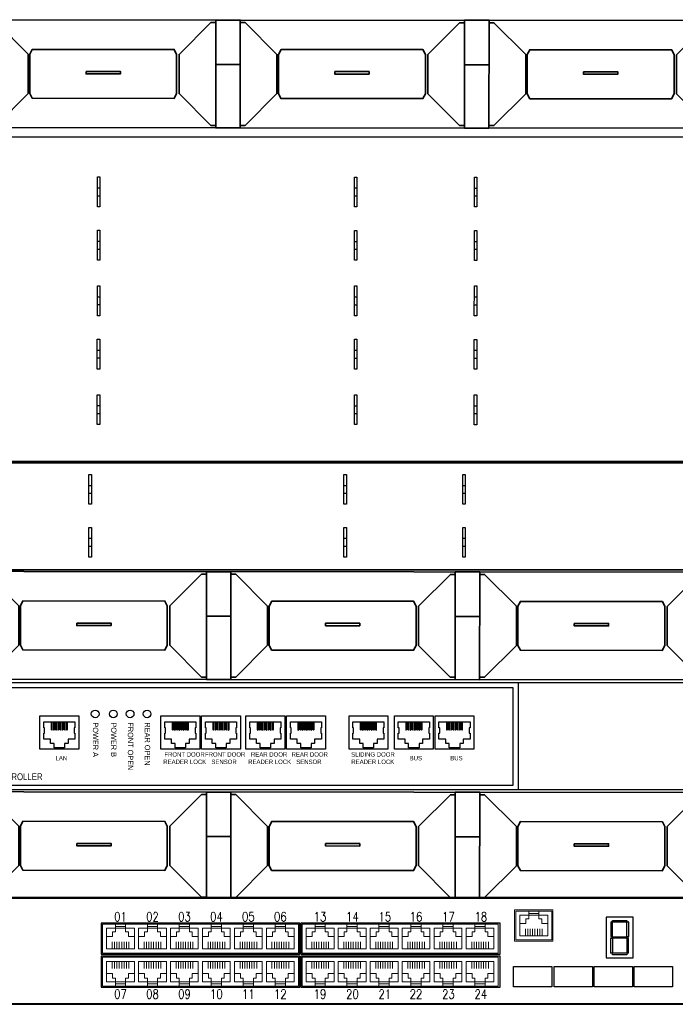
# Model space of a CAD drawing. Header units: millimetres. Extents: x 284 to 42354, y 172 to 67105.
# Tile 6 of 43: x 7929 to 11012, y 10526 to 15154. Entities that reach past the tile are written whole.
import ezdxf
from ezdxf.enums import TextEntityAlignment as Align

# ---------------------------------------------------------------- set-up
doc = ezdxf.new("R2010")
doc.units = ezdxf.units.MM
for name, color, linetype, lineweight in [('2DE_BKT_pp', 7, 'Continuous', 35), ('2DE_OBJ_BKT-pp', 93, 'Continuous', 25), ('2DE_TXT', 53, 'Continuous', 15), ('CP_DETAL', 33, 'Continuous', 9)]:
    doc.layers.add(name, color=color, linetype=linetype, lineweight=lineweight)
doc.layers.add('CP_WIPEOUT', color=7, linetype='Continuous')
doc.styles.add('CP_ATTR', font='ARIAL.TTF')
doc.styles.add('MtXpl_Arial_Narrow', font='ARIALN.TTF')
doc.styles.add('xES cctv$0$ROMANS', font='ROMANS.SHX', dxfattribs={"width": 0.75})

# ---------------------------------------------------------------- blocks, each defined once
blk = doc.blocks.new('2d_n_bkt_1_134_f9ox6sg')
at = {"layer": '2DE_TXT', "style": 'CP_ATTR', "width": 0.8}
for tag, p in [('NAME', (553.7, -8.55)), ('ORDER-NO', (553.7, -26.15))]:
    blk.add_attdef(tag, text='', height=12, dxfattribs=at).set_placement(p, align=Align.MIDDLE_LEFT)
blk.add_wipeout([(-8.9, 4.05), (-8.9, -124.5), (-6.9, -126.4), (471.7, -126.4), (473.7, -124.4), (473.7, 4.05), (471.7, 6.05), (-6.9, 6.05)]).dxf.layer = 'CP_WIPEOUT'
for p, q in [((177.72, -14.88), (176.72, -14.88)), ((282.72, -14.88), (281.72, -14.88)), ((331.72, -14.88), (330.72, -14.88)), ((177.72, -18.08), (176.72, -18.08)), ((282.72, -18.08), (281.72, -18.08)), ((331.72, -18.08), (330.72, -18.08)), ((177.72, -36.68), (176.72, -36.68)), ((177.72, -39.88), (176.72, -39.88)), ((282.72, -36.68), (281.72, -36.68)), ((282.72, -39.88), (281.72, -39.88)), ((331.72, -36.68), (330.72, -36.68)), ((331.72, -39.88), (330.72, -39.88)), ((177.72, -59.33), (176.72, -59.33)), ((282.72, -59.33), (281.72, -59.33)), ((331.72, -59.33), (330.72, -59.33)), ((177.72, -62.53), (176.72, -62.53)), ((282.72, -62.53), (281.72, -62.53)), ((331.72, -62.53), (330.72, -62.53)), ((177.72, -81.13), (176.72, -81.13)), ((177.72, -84.33), (176.72, -84.33)), ((282.72, -81.13), (281.72, -81.13)), ((282.72, -84.33), (281.72, -84.33)), ((331.72, -81.13), (330.72, -81.13)), ((331.72, -84.33), (330.72, -84.33)), ((177.72, -103.78), (176.72, -103.78)), ((282.72, -103.78), (281.72, -103.78)), ((331.72, -103.78), (330.72, -103.78)), ((177.72, -106.98), (176.72, -106.98)), ((282.72, -106.98), (281.72, -106.98)), ((331.72, -106.98), (330.72, -106.98))]:
    blk.add_line(p, q)
blk.add_lwpolyline([(-6.9, -126.4), (-6.9, -126.4), (-6.9, -126.4), (-6.9, -126.4), (471.7, -126.4), (471.7, -126.4), (471.7, -126.4, 0.365903), (473.7, -124.4), (473.7, -124.4), (473.7, 4.05, 0.414021), (471.7, 6.05), (471.7, 6.05), (-6.9, 6.05, 0.457803), (-8.9, 4.05), (-8.9, 4.05), (-8.9, -124.18, 0.383758), (-6.9, -126.4), (-6.9, -126.4)], format="xyb")
for points in [[(9.9, 6.05), (454.9, 6.05), (454.9, -126.4), (9.9, -126.4)], [(177.72, -22.47), (176.72, -22.47), (176.72, -10.27), (177.72, -10.27)], [(282.72, -22.47), (281.72, -22.47), (281.72, -10.27), (282.72, -10.27)], [(331.72, -22.47), (330.72, -22.47), (330.72, -10.27), (331.72, -10.27)], [(177.72, -44.27), (176.72, -44.27), (176.72, -32.07), (177.72, -32.07)], [(282.72, -44.27), (281.72, -44.27), (281.72, -32.07), (282.72, -32.07)], [(331.72, -44.27), (330.72, -44.27), (330.72, -32.07), (331.72, -32.07)], [(177.72, -66.92), (176.72, -66.92), (176.72, -54.72), (177.72, -54.72)], [(282.72, -66.92), (281.72, -66.92), (281.72, -54.72), (282.72, -54.72)], [(331.72, -66.92), (330.72, -66.92), (330.72, -54.72), (331.72, -54.72)], [(177.72, -88.72), (176.72, -88.72), (176.72, -76.52), (177.72, -76.52)], [(282.72, -88.72), (281.72, -88.72), (281.72, -76.52), (282.72, -76.52)], [(331.72, -88.72), (330.72, -88.72), (330.72, -76.52), (331.72, -76.52)], [(177.72, -111.37), (176.72, -111.37), (176.72, -99.17), (177.72, -99.17)], [(282.72, -111.37), (281.72, -111.37), (281.72, -99.17), (282.72, -99.17)], [(331.72, -111.37), (330.72, -111.37), (330.72, -99.17), (331.72, -99.17)]]:
    blk.add_lwpolyline(points, close=True)
at = {"style": 'CP_ATTR', "flags": 1}
for tag in ['ARTICLE', 'PRODUCT-TYPE', 'PRODUCER', 'CHARACTER', 'OTHER']:
    blk.add_attdef(tag, text='', height=0.00005, dxfattribs=at).set_placement((0, 0), align=Align.MIDDLE_LEFT)
blk = doc.blocks.new('2d_n_bkt_1_132_fuhk3d1')
at = {"layer": '2DE_TXT', "style": 'CP_ATTR', "width": 0.8}
for tag, p in [('NAME', (553.7, -8.55)), ('ORDER-NO', (553.7, -26.15))]:
    blk.add_attdef(tag, text='', height=12, dxfattribs=at).set_placement(p, align=Align.MIDDLE_LEFT)
blk.add_wipeout([(-6.9, 6.05), (471.7, 6.05), (473.7, 4.05), (473.7, -35.95), (471.7, -37.95), (-6.9, -37.95), (-8.9, -36.05), (-8.9, 4.05)]).dxf.layer = 'CP_WIPEOUT'
for p, q in [((177.74, -3.36), (176.74, -3.36)), ((282.74, -3.36), (281.74, -3.36)), ((331.74, -3.36), (330.74, -3.36)), ((177.74, -6.56), (176.74, -6.56)), ((282.74, -6.56), (281.74, -6.56)), ((331.74, -6.56), (330.74, -6.56)), ((177.74, -25.16), (176.74, -25.16)), ((177.74, -28.36), (176.74, -28.36)), ((282.74, -25.16), (281.74, -25.16)), ((282.74, -28.36), (281.74, -28.36)), ((331.74, -25.16), (330.74, -25.16)), ((331.74, -28.36), (330.74, -28.36))]:
    blk.add_line(p, q)
blk.add_lwpolyline([(-6.9, -37.95), (-6.9, -37.95), (-6.9, -37.95), (-6.9, -37.95), (471.7, -37.95), (471.7, -37.95), (471.7, -37.95, 0.41425), (473.7, -35.95), (473.7, -35.95), (473.7, 4.05, 0.414021), (471.7, 6.05), (471.7, 6.05), (-6.9, 6.05, 0.457803), (-8.9, 4.05), (-8.9, 4.05), (-8.9, -36.05, 0.414214), (-6.9, -37.95), (-6.9, -37.95)], format="xyb")
for points in [[(9.9, 6.05), (454.9, 6.05), (454.9, -37.95), (9.9, -37.95)], [(177.74, -10.95), (176.74, -10.95), (176.74, 1.25), (177.74, 1.25)], [(282.74, -10.95), (281.74, -10.95), (281.74, 1.25), (282.74, 1.25)], [(331.74, -10.95), (330.74, -10.95), (330.74, 1.25), (331.74, 1.25)], [(177.74, -32.75), (176.74, -32.75), (176.74, -20.55), (177.74, -20.55)], [(282.74, -32.75), (281.74, -32.75), (281.74, -20.55), (282.74, -20.55)], [(331.74, -32.75), (330.74, -32.75), (330.74, -20.55), (331.74, -20.55)]]:
    blk.add_lwpolyline(points, close=True)
at = {"style": 'CP_ATTR', "flags": 1}
for tag in ['ARTICLE', 'PRODUCT-TYPE', 'PRODUCER', 'CHARACTER', 'OTHER']:
    blk.add_attdef(tag, text='', height=0.00005, dxfattribs=at).set_placement((0, 0), align=Align.MIDDLE_LEFT)
blk = doc.blocks.new('2hpn_bkt_138_5sy0dho')
blk.add_wipeout([(-8.9, 3.51), (-6.9, 6.05), (471.7, 6.05), (473.7, 4.05), (473.7, -35.95), (471.7, -37.95), (-6.9, -37.95), (-8.9, -36.05)]).dxf.layer = 'CP_WIPEOUT'
blk.add_lwpolyline([(-6.9, -37.95), (-6.9, -37.95), (-6.9, -37.95), (-6.9, -37.95), (471.7, -37.95), (471.7, -37.95), (471.7, -37.95, 0.41425), (473.7, -35.95), (473.7, -35.95), (473.7, 4.05, 0.414021), (471.7, 6.05), (471.7, 6.05), (-6.9, 6.05, 0.457803), (-8.9, 4.05), (-8.9, 4.05), (-8.9, -36.05, 0.414214), (-6.9, -37.95), (-6.9, -37.95)], format="xyb")
for points in [[(135.75, 5.05), (137.75, 5.05), (150.75, -7.95), (150.75, -23.95), (137.75, -36.95), (135.75, -36.95)], [(227.4, 5.05), (225.4, 5.05), (212.4, -7.95), (212.4, -23.95), (225.4, -36.95), (227.4, -36.95)], [(227.4, 6.05), (227.4, -37.95), (237.4, -37.95)], [(227.4, 6.05), (237.4, 6.05), (237.4, -37.95)], [(237.4, 5.05), (239.4, 5.05), (252.4, -7.95), (252.4, -23.95), (239.4, -36.95), (237.4, -36.95)], [(329.05, 5.05), (327.05, 5.05), (314.05, -7.95), (314.05, -23.95), (327.05, -36.95), (329.05, -36.95)], [(329.05, 6.05), (329.05, -37.95), (339.05, -37.95)], [(329.05, 6.05), (339.05, 6.05), (339.05, -37.95)], [(339.05, 5.05), (341.05, 5.05), (354.05, -7.95), (354.05, -23.95), (341.05, -36.95), (339.05, -36.95)], [(430.7, 5.05), (428.7, 5.05), (415.7, -7.95), (415.7, -23.95), (428.7, -36.95), (430.7, -36.95)], [(151.4, -23.95), (151.4, -7.95), (152.4, -5.95), (210.4, -5.95), (211.4, -7.95), (211.4, -23.95)], [(151.4, -7.95), (151.4, -23.95), (152.4, -25.95), (210.4, -25.95), (211.4, -23.95), (211.4, -7.95)], [(253.05, -23.95), (253.05, -7.95), (254.05, -5.95), (312.05, -5.95), (313.05, -7.95), (313.05, -23.95)], [(253.05, -7.95), (253.05, -23.95), (254.05, -25.95), (312.05, -25.95), (313.05, -23.95), (313.05, -7.95)], [(354.7, -23.95), (354.7, -7.95), (355.7, -5.95), (413.7, -5.95), (414.7, -7.95), (414.7, -23.95)], [(354.7, -7.95), (354.7, -23.95), (355.7, -25.95), (413.7, -25.95), (414.7, -23.95), (414.7, -7.95)], [(227.4, -12.12), (237.4, -12.12)], [(329.05, -12.12), (339.05, -12.12)]]:
    blk.add_lwpolyline(points)
for points in [[(174.4, -14.95), (188.4, -14.95), (188.4, -15.95), (174.4, -15.95)], [(276.05, -14.95), (290.05, -14.95), (290.05, -15.95), (276.05, -15.95)], [(377.7, -14.95), (391.7, -14.95), (391.7, -15.95), (377.7, -15.95)]]:
    blk.add_lwpolyline(points, close=True)
at = {"linetype": 'ByBlock', "style": 'CP_ATTR', "flags": 9}
for tag in ['ARTICLE', 'PRODUCER']:
    blk.add_attdef(tag, text='', height=0.00005, dxfattribs=at).set_placement((0, 0), align=Align.MIDDLE_LEFT)
blk = doc.blocks.new('2d_n_bkt_1_901_5r5r3j6')
at = {"layer": '2DE_TXT', "style": 'CP_ATTR', "width": 0.8}
for tag, p in [('NAME', (553.7, -8.55)), ('ORDER-NO', (553.7, -26.15))]:
    blk.add_attdef(tag, text='', height=12, dxfattribs=at).set_placement(p, align=Align.MIDDLE_LEFT)
blk.add_wipeout([(-6.9, 6.05), (471.7, 6.05), (473.7, 4.05), (473.7, -35.95), (471.7, -37.95), (-6.9, -37.95), (-8.9, -36.05), (-8.9, 4.05)]).dxf.layer = 'CP_WIPEOUT'
for points in [[(-6.9, -37.95), (-6.9, -37.95), (-6.9, -37.95), (-6.9, -37.95), (471.7, -37.95), (471.7, -37.95), (471.7, -37.95, 0.41425), (473.7, -35.95), (473.7, -35.95), (473.7, 4.05, 0.414021), (471.7, 6.05), (471.7, 6.05), (-6.9, 6.05, 0.457803), (-8.9, 4.05), (-8.9, 4.05), (-8.9, -36.05, 0.414214), (-6.9, -37.95), (-6.9, -37.95)], [(165.16, -9.98), (165.16, -13.16, 0.318393), (165.39, -13.47, 0.29878), (165.61, -13.16), (165.61, -9.98)], [(166.06, -9.98), (166.06, -13.16, 0.318393), (166.28, -13.47, 0.29878), (166.5, -13.16), (166.5, -9.98)], [(166.95, -9.98), (166.95, -13.16, 0.318393), (167.17, -13.47, 0.29878), (167.4, -13.16), (167.4, -9.98)], [(167.85, -9.98), (167.85, -13.16, 0.318393), (168.07, -13.47, 0.29878), (168.29, -13.16), (168.29, -9.98)], [(168.74, -9.98), (168.74, -13.16, 0.318393), (168.96, -13.47, 0.29878), (169.19, -13.16), (169.19, -9.98)], [(169.63, -9.98), (169.63, -13.16, 0.318393), (169.86, -13.47, 0.29878), (170.08, -13.16), (170.08, -9.98)], [(170.53, -9.98), (170.53, -13.16, 0.318393), (170.75, -13.47, 0.29878), (170.97, -13.16), (170.97, -9.98)], [(171.42, -9.98), (171.42, -13.16, 0.318393), (171.64, -13.47, 0.29878), (171.87, -13.16), (171.87, -9.98)], [(215.02, -9.98), (215.02, -13.16, 0.318393), (215.24, -13.47, 0.29878), (215.47, -13.16), (215.47, -9.98)], [(215.91, -9.98), (215.91, -13.16, 0.318393), (216.14, -13.47, 0.29878), (216.36, -13.16), (216.36, -9.98)], [(216.81, -9.98), (216.81, -13.16, 0.318393), (217.03, -13.47, 0.29878), (217.26, -13.16), (217.26, -9.98)], [(217.7, -9.98), (217.7, -13.16, 0.318393), (217.93, -13.47, 0.29878), (218.15, -13.16), (218.15, -9.98)], [(218.6, -9.98), (218.6, -13.16, 0.318393), (218.82, -13.47, 0.29878), (219.04, -13.16), (219.04, -9.98)], [(219.49, -9.98), (219.49, -13.16, 0.318393), (219.71, -13.47, 0.29878), (219.94, -13.16), (219.94, -9.98)], [(220.38, -9.98), (220.38, -13.16, 0.318393), (220.61, -13.47, 0.29878), (220.83, -13.16), (220.83, -9.98)], [(221.28, -9.98), (221.28, -13.16, 0.318393), (221.5, -13.47, 0.29878), (221.73, -13.16), (221.73, -9.98)], [(231.75, -9.98), (231.75, -13.16, 0.318393), (231.97, -13.47, 0.29878), (232.2, -13.16), (232.2, -9.98)], [(232.64, -9.98), (232.64, -13.16, 0.318393), (232.87, -13.47, 0.29878), (233.09, -13.16), (233.09, -9.98)], [(233.54, -9.98), (233.54, -13.16, 0.318393), (233.76, -13.47, 0.29878), (233.99, -13.16), (233.99, -9.98)], [(234.43, -9.98), (234.43, -13.16, 0.318393), (234.66, -13.47, 0.29878), (234.88, -13.16), (234.88, -9.98)], [(235.33, -9.98), (235.33, -13.16, 0.318393), (235.55, -13.47, 0.29878), (235.77, -13.16), (235.77, -9.98)], [(236.22, -9.98), (236.22, -13.16, 0.318393), (236.44, -13.47, 0.29878), (236.67, -13.16), (236.67, -9.98)], [(237.11, -9.98), (237.11, -13.16, 0.318393), (237.34, -13.47, 0.29878), (237.56, -13.16), (237.56, -9.98)], [(238.01, -9.98), (238.01, -13.16, 0.318393), (238.23, -13.47, 0.29878), (238.46, -13.16), (238.46, -9.98)], [(249.99, -9.98), (249.99, -13.16, 0.318393), (250.21, -13.47, 0.29878), (250.43, -13.16), (250.43, -9.98)], [(250.88, -9.98), (250.88, -13.16, 0.318393), (251.1, -13.47, 0.29878), (251.33, -13.16), (251.33, -9.98)], [(251.77, -9.98), (251.77, -13.16, 0.318393), (252, -13.47, 0.29878), (252.22, -13.16), (252.22, -9.98)], [(252.67, -9.98), (252.67, -13.16, 0.318393), (252.89, -13.47, 0.29878), (253.11, -13.16), (253.11, -9.98)], [(253.56, -9.98), (253.56, -13.16, 0.318393), (253.78, -13.47, 0.29878), (254.01, -13.16), (254.01, -9.98)], [(254.46, -9.98), (254.46, -13.16, 0.318393), (254.68, -13.47, 0.29878), (254.9, -13.16), (254.9, -9.98)], [(255.35, -9.98), (255.35, -13.16, 0.318393), (255.57, -13.47, 0.29878), (255.8, -13.16), (255.8, -9.98)], [(256.24, -9.98), (256.24, -13.16, 0.318393), (256.47, -13.47, 0.29878), (256.69, -13.16), (256.69, -9.98)], [(266.71, -9.98), (266.71, -13.16, 0.318393), (266.94, -13.47, 0.29878), (267.16, -13.16), (267.16, -9.98)], [(267.61, -9.98), (267.61, -13.16, 0.318393), (267.83, -13.47, 0.29878), (268.06, -13.16), (268.06, -9.98)], [(268.5, -9.98), (268.5, -13.16, 0.318393), (268.73, -13.47, 0.29878), (268.95, -13.16), (268.95, -9.98)], [(269.4, -9.98), (269.4, -13.16, 0.318393), (269.62, -13.47, 0.29878), (269.84, -13.16), (269.84, -9.98)], [(270.29, -9.98), (270.29, -13.16, 0.318393), (270.51, -13.47, 0.29878), (270.74, -13.16), (270.74, -9.98)], [(271.18, -9.98), (271.18, -13.16, 0.318393), (271.41, -13.47, 0.29878), (271.63, -13.16), (271.63, -9.98)], [(272.08, -9.98), (272.08, -13.16, 0.318393), (272.3, -13.47, 0.29878), (272.53, -13.16), (272.53, -9.98)], [(272.97, -9.98), (272.97, -13.16, 0.318393), (273.2, -13.47, 0.29878), (273.42, -13.16), (273.42, -9.98)], [(292.47, -9.98), (292.47, -13.16, 0.318393), (292.69, -13.47, 0.29878), (292.91, -13.16), (292.91, -9.98)], [(293.36, -9.98), (293.36, -13.16, 0.318393), (293.58, -13.47, 0.29878), (293.81, -13.16), (293.81, -9.98)], [(294.25, -9.98), (294.25, -13.16, 0.318393), (294.48, -13.47, 0.29878), (294.7, -13.16), (294.7, -9.98)], [(295.15, -9.98), (295.15, -13.16, 0.318393), (295.37, -13.47, 0.29878), (295.59, -13.16), (295.59, -9.98)], [(296.04, -9.98), (296.04, -13.16, 0.318393), (296.26, -13.47, 0.29878), (296.49, -13.16), (296.49, -9.98)], [(296.94, -9.98), (296.94, -13.16, 0.318393), (297.16, -13.47, 0.29878), (297.38, -13.16), (297.38, -9.98)], [(297.83, -9.98), (297.83, -13.16, 0.318393), (298.05, -13.47, 0.29878), (298.28, -13.16), (298.28, -9.98)], [(298.72, -9.98), (298.72, -13.16, 0.318393), (298.95, -13.47, 0.29878), (299.17, -13.16), (299.17, -9.98)], [(311.18, -9.98), (311.18, -13.16, 0.318393), (311.4, -13.47, 0.29878), (311.63, -13.16), (311.63, -9.98)], [(312.07, -9.98), (312.07, -13.16, 0.318393), (312.3, -13.47, 0.29878), (312.52, -13.16), (312.52, -9.98)], [(312.97, -9.98), (312.97, -13.16, 0.318393), (313.19, -13.47, 0.29878), (313.42, -13.16), (313.42, -9.98)], [(313.86, -9.98), (313.86, -13.16, 0.318393), (314.09, -13.47, 0.29878), (314.31, -13.16), (314.31, -9.98)], [(314.76, -9.98), (314.76, -13.16, 0.318393), (314.98, -13.47, 0.29878), (315.2, -13.16), (315.2, -9.98)], [(315.65, -9.98), (315.65, -13.16, 0.318393), (315.87, -13.47, 0.29878), (316.1, -13.16), (316.1, -9.98)], [(316.54, -9.98), (316.54, -13.16, 0.318393), (316.77, -13.47, 0.29878), (316.99, -13.16), (316.99, -9.98)], [(317.44, -9.98), (317.44, -13.16, 0.318393), (317.66, -13.47, 0.29878), (317.89, -13.16), (317.89, -9.98)], [(327.91, -9.98), (327.91, -13.16, 0.318393), (328.13, -13.47, 0.29878), (328.36, -13.16), (328.36, -9.98)], [(328.8, -9.98), (328.8, -13.16, 0.318393), (329.03, -13.47, 0.29878), (329.25, -13.16), (329.25, -9.98)], [(329.7, -9.98), (329.7, -13.16, 0.318393), (329.92, -13.47, 0.29878), (330.15, -13.16), (330.15, -9.98)], [(330.59, -9.98), (330.59, -13.16, 0.318393), (330.82, -13.47, 0.29878), (331.04, -13.16), (331.04, -9.98)], [(331.49, -9.98), (331.49, -13.16, 0.318393), (331.71, -13.47, 0.29878), (331.93, -13.16), (331.93, -9.98)], [(332.38, -9.98), (332.38, -13.16, 0.318393), (332.6, -13.47, 0.29878), (332.83, -13.16), (332.83, -9.98)], [(333.27, -9.98), (333.27, -13.16, 0.318393), (333.5, -13.47, 0.29878), (333.72, -13.16), (333.72, -9.98)], [(334.17, -9.98), (334.17, -13.16, 0.318393), (334.39, -13.47, 0.29878), (334.62, -13.16), (334.62, -9.98)]]:
    blk.add_lwpolyline(points, format="xyb")
for points in [[(357.51, 6.05), (357.51, -37.95)], [(109.78, 3.95), (109.78, -36.05), (355.38, -36.05), (355.38, 3.95), (109.78, 3.95)], [(160.52, -7.56), (176.52, -7.56), (176.52, -21.28), (160.52, -21.28), (160.52, -7.56)], [(210.37, -7.56), (226.37, -7.56), (226.37, -21.28), (210.37, -21.28), (210.37, -7.56)], [(227.1, -7.56), (243.1, -7.56), (243.1, -21.28), (227.1, -21.28), (227.1, -7.56)], [(245.34, -7.56), (261.34, -7.56), (261.34, -21.28), (245.34, -21.28), (245.34, -7.56)], [(262.07, -7.56), (278.07, -7.56), (278.07, -21.28), (262.07, -21.28), (262.07, -7.56)], [(287.82, -7.56), (303.82, -7.56), (303.82, -21.28), (287.82, -21.28), (287.82, -7.56)], [(306.53, -7.56), (322.53, -7.56), (322.53, -21.28), (306.53, -21.28), (306.53, -7.56)], [(323.26, -7.56), (339.26, -7.56), (339.26, -21.28), (323.26, -21.28), (323.26, -7.56)], [(162.42, -12.48), (162.12, -12.48), (162.12, -9.98), (174.92, -9.98), (174.92, -12.48), (174.62, -12.48), (174.62, -14.68), (174.92, -14.68), (174.92, -17.18), (172.12, -17.18), (172.12, -18.98), (170.67, -18.98), (170.67, -20.78), (166.37, -20.78), (166.37, -18.98), (164.92, -18.98), (164.92, -17.18), (162.12, -17.18), (162.12, -14.68), (162.42, -14.68), (162.42, -12.48)], [(212.27, -12.48), (211.97, -12.48), (211.97, -9.98), (224.77, -9.98), (224.77, -12.48), (224.47, -12.48), (224.47, -14.68), (224.77, -14.68), (224.77, -17.18), (221.97, -17.18), (221.97, -18.98), (220.52, -18.98), (220.52, -20.78), (216.22, -20.78), (216.22, -18.98), (214.77, -18.98), (214.77, -17.18), (211.97, -17.18), (211.97, -14.68), (212.27, -14.68), (212.27, -12.48)], [(229, -12.48), (228.7, -12.48), (228.7, -9.98), (241.5, -9.98), (241.5, -12.48), (241.2, -12.48), (241.2, -14.68), (241.5, -14.68), (241.5, -17.18), (238.7, -17.18), (238.7, -18.98), (237.25, -18.98), (237.25, -20.78), (232.95, -20.78), (232.95, -18.98), (231.5, -18.98), (231.5, -17.18), (228.7, -17.18), (228.7, -14.68), (229, -14.68), (229, -12.48)], [(247.24, -12.48), (246.94, -12.48), (246.94, -9.98), (259.74, -9.98), (259.74, -12.48), (259.44, -12.48), (259.44, -14.68), (259.74, -14.68), (259.74, -17.18), (256.94, -17.18), (256.94, -18.98), (255.49, -18.98), (255.49, -20.78), (251.19, -20.78), (251.19, -18.98), (249.74, -18.98), (249.74, -17.18), (246.94, -17.18), (246.94, -14.68), (247.24, -14.68), (247.24, -12.48)], [(263.97, -12.48), (263.67, -12.48), (263.67, -9.98), (276.47, -9.98), (276.47, -12.48), (276.17, -12.48), (276.17, -14.68), (276.47, -14.68), (276.47, -17.18), (273.67, -17.18), (273.67, -18.98), (272.22, -18.98), (272.22, -20.78), (267.92, -20.78), (267.92, -18.98), (266.47, -18.98), (266.47, -17.18), (263.67, -17.18), (263.67, -14.68), (263.97, -14.68), (263.97, -12.48)], [(289.72, -12.48), (289.42, -12.48), (289.42, -9.98), (302.22, -9.98), (302.22, -12.48), (301.92, -12.48), (301.92, -14.68), (302.22, -14.68), (302.22, -17.18), (299.42, -17.18), (299.42, -18.98), (297.97, -18.98), (297.97, -20.78), (293.67, -20.78), (293.67, -18.98), (292.22, -18.98), (292.22, -17.18), (289.42, -17.18), (289.42, -14.68), (289.72, -14.68), (289.72, -12.48)], [(308.43, -12.48), (308.13, -12.48), (308.13, -9.98), (320.93, -9.98), (320.93, -12.48), (320.63, -12.48), (320.63, -14.68), (320.93, -14.68), (320.93, -17.18), (318.13, -17.18), (318.13, -18.98), (316.68, -18.98), (316.68, -20.78), (312.38, -20.78), (312.38, -18.98), (310.93, -18.98), (310.93, -17.18), (308.13, -17.18), (308.13, -14.68), (308.43, -14.68), (308.43, -12.48)], [(325.16, -12.48), (324.86, -12.48), (324.86, -9.98), (337.66, -9.98), (337.66, -12.48), (337.36, -12.48), (337.36, -14.68), (337.66, -14.68), (337.66, -17.18), (334.86, -17.18), (334.86, -18.98), (333.41, -18.98), (333.41, -20.78), (329.11, -20.78), (329.11, -18.98), (327.66, -18.98), (327.66, -17.18), (324.86, -17.18), (324.86, -14.68), (325.16, -14.68), (325.16, -12.48)]]:
    blk.add_lwpolyline(points)
for centre in [(183.27, -6.78), (190.77, -6.78), (197.67, -6.78), (204.66, -6.78)]:
    blk.add_circle(centre, 1.59)
at = {"style": 'MtXpl_Arial_Narrow'}
for s, p in [('POWER A', (182.33, -10.27)), ('POWER B', (189.83, -10.27)), ('FRONT OPEN', (196.73, -10.26)), ('REAR OPEN', (203.72, -10.27))]:
    blk.add_text(s, height=2.2, rotation=270, dxfattribs=at).set_placement(p)
for s, height, p in [('LAN', 1.8, (166.94, -25.88)), ('FRONT DOOR', 1.8, (211.79, -24.36)), ('FRONT DOOR', 1.8, (228.52, -24.36)), ('REAR DOOR', 1.8, (247.45, -24.36)), ('REAR DOOR', 1.8, (264.18, -24.36)), ('SLIDING DOOR', 1.8, (288.7, -24.36)), ('BUS', 1.8, (312.81, -25.88)), ('BUS', 1.8, (329.54, -25.88)), ('READER LOCK', 1.8, (211.33, -27.39)), ('SENSOR', 1.8, (231.14, -27.39)), ('READER LOCK', 1.8, (246.29, -27.39)), ('SENSOR', 1.8, (266.1, -27.39)), ('READER LOCK', 1.8, (288.77, -27.39)), ('AC100 ACCESS CONTROLLER', 2.8, (114.91, -34.03))]:
    blk.add_text(s, height=height, dxfattribs=at).set_placement(p)
at = {"style": 'CP_ATTR', "flags": 1}
for tag in ['OTHER', 'CHARACTER', 'PRODUCER', 'PRODUCT-TYPE', 'ARTICLE']:
    blk.add_attdef(tag, text='', height=0.00005, dxfattribs=at).set_placement((0, 0), align=Align.MIDDLE_LEFT)
blk = doc.blocks.new('2d_n_bkt_1_203_z5y6vz5')
at = {"layer": '2DE_TXT', "style": 'CP_ATTR', "width": 0.8}
for tag, p in [('NAME', (553.7, -8.55)), ('ORDER-NO', (553.7, -26.15))]:
    blk.add_attdef(tag, text='', height=12, dxfattribs=at).set_placement(p, align=Align.MIDDLE_LEFT)
blk.add_wipeout([(-6.9, 6.05), (471.7, 6.05), (473.7, 4.05), (473.7, -35.95), (471.7, -37.95), (-6.9, -37.95), (-8.9, -36.05), (-8.9, 4.05)]).dxf.layer = 'CP_WIPEOUT'
blk.add_lwpolyline([(-6.9, -37.95), (-6.9, -37.95), (-6.9, -37.95), (-6.9, -37.95), (471.7, -37.95), (471.7, -37.95), (471.7, -37.95, 0.41425), (473.7, -35.95), (473.7, -35.95), (473.7, 4.05, 0.414021), (471.7, 6.05), (471.7, 6.05), (-6.9, 6.05, 0.457803), (-8.9, 4.05), (-8.9, 4.05), (-8.9, -36.05, 0.414214), (-6.9, -37.95), (-6.9, -37.95)], format="xyb")
for points in [[(9.9, 6.05), (454.9, 6.05), (454.9, -37.95), (9.9, -37.95)], [(390.2, -18.84), (401.43, -18.84), (401.43, -2.04), (390.2, -2.04)], [(392.21, -4.32), (392.21, -9.92), (392.51, -10.36), (392.51, -10.36), (392.81, -9.92), (392.81, -4.32), (392.51, -3.89), (392.51, -3.89)], [(393.02, -3.48), (398.62, -3.48), (399.05, -3.78), (399.05, -3.78), (398.62, -4.08), (393.02, -4.08), (392.58, -3.78), (392.58, -3.78)], [(399.43, -4.32), (399.43, -9.92), (399.13, -10.36), (399.13, -10.36), (398.83, -9.92), (398.83, -4.32), (399.13, -3.89), (399.13, -3.89)], [(264.07, -4.48), (182.32, -4.48), (182.32, -17.3), (264.07, -17.3)], [(346.66, -4.48), (264.56, -4.48), (264.56, -17.3), (346.66, -17.3)], [(392.21, -16.59), (392.21, -10.98), (392.51, -10.55), (392.51, -10.55), (392.81, -10.98), (392.81, -16.59), (392.51, -17.02), (392.51, -17.02)], [(393.02, -10.15), (398.62, -10.15), (399.05, -10.45), (399.05, -10.45), (398.62, -10.75), (393.02, -10.75), (392.58, -10.45), (392.58, -10.45)], [(399.43, -16.59), (399.43, -10.98), (399.13, -10.55), (399.13, -10.55), (398.83, -10.98), (398.83, -16.59), (399.13, -17.02), (399.13, -17.02)], [(264.07, -18.11), (182.32, -18.11), (182.32, -30.94), (264.07, -30.94)], [(346.66, -18.11), (264.56, -18.11), (264.56, -30.94), (346.66, -30.94)], [(393.02, -17.42), (398.62, -17.42), (399.05, -17.13), (399.05, -17.13), (398.62, -16.83), (393.02, -16.83), (392.58, -17.13), (392.58, -17.13)], [(352.05, -22.39), (367.82, -22.39), (367.82, -30.71), (352.05, -30.71)], [(368.82, -22.39), (384.58, -22.39), (384.58, -30.71), (368.82, -30.71)], [(385.32, -22.39), (401.08, -22.39), (401.08, -30.71), (385.32, -30.71)], [(401.82, -22.39), (417.58, -22.39), (417.58, -30.71), (401.82, -30.71)]]:
    blk.add_lwpolyline(points, close=True)
blk.add_lwpolyline([(12.4, 5.8), (452.4, 5.8), (452.4, -37.7), (12.4, -37.7), (12.4, 5.8)])
at = {"layer": 'CP_DETAL'}
for p, q in [((357.03, -9.73), (357.03, -6.82)), ((358.01, -9.73), (358.01, -6.82)), ((358.99, -6.82), (358.99, -9.73)), ((359.97, -9.73), (359.97, -6.82)), ((360.95, -6.82), (360.95, -9.73)), ((361.94, -9.73), (361.94, -6.82)), ((362.92, -6.82), (362.92, -9.73)), ((363.9, -6.82), (363.9, -9.73)), ((186.79, -15.12), (186.79, -12.21)), ((187.77, -15.12), (187.77, -12.21)), ((188.76, -12.21), (188.76, -15.12)), ((189.74, -15.12), (189.74, -12.21)), ((190.72, -12.21), (190.72, -15.12)), ((191.7, -15.12), (191.7, -12.21)), ((192.68, -12.21), (192.68, -15.12)), ((193.66, -12.21), (193.66, -15.12)), ((199.96, -15.12), (199.96, -12.21)), ((200.94, -15.12), (200.94, -12.21)), ((201.93, -12.21), (201.93, -15.12)), ((202.91, -15.12), (202.91, -12.21)), ((203.88, -12.21), (203.88, -15.12)), ((204.87, -15.12), (204.87, -12.21)), ((205.85, -12.21), (205.85, -15.12)), ((206.83, -12.21), (206.83, -15.12)), ((213.13, -15.12), (213.13, -12.21)), ((214.11, -15.12), (214.11, -12.21)), ((215.09, -12.21), (215.09, -15.12)), ((216.07, -15.12), (216.07, -12.21)), ((217.05, -12.21), (217.05, -15.12)), ((218.04, -15.12), (218.04, -12.21)), ((219.02, -12.21), (219.02, -15.12)), ((220, -12.21), (220, -15.12)), ((226.29, -15.12), (226.29, -12.21)), ((227.27, -15.12), (227.27, -12.21)), ((228.26, -12.21), (228.26, -15.12)), ((229.24, -15.12), (229.24, -12.21)), ((230.22, -12.21), (230.22, -15.12)), ((231.21, -15.12), (231.21, -12.21)), ((232.18, -12.21), (232.18, -15.12)), ((233.16, -12.21), (233.16, -15.12)), ((239.46, -15.12), (239.46, -12.21)), ((240.44, -15.12), (240.44, -12.21)), ((241.43, -12.21), (241.43, -15.12)), ((242.41, -15.12), (242.41, -12.21)), ((243.38, -12.21), (243.38, -15.12)), ((244.37, -15.12), (244.37, -12.21)), ((245.35, -12.21), (245.35, -15.12)), ((246.33, -12.21), (246.33, -15.12)), ((252.63, -15.12), (252.63, -12.21)), ((253.61, -15.12), (253.61, -12.21)), ((254.59, -12.21), (254.59, -15.12)), ((255.57, -15.12), (255.57, -12.21)), ((256.55, -12.21), (256.55, -15.12)), ((257.54, -15.12), (257.54, -12.21)), ((258.52, -12.21), (258.52, -15.12)), ((259.5, -12.21), (259.5, -15.12)), ((269.03, -15.12), (269.03, -12.21)), ((270.01, -15.12), (270.01, -12.21)), ((271, -12.21), (271, -15.12)), ((271.98, -15.12), (271.98, -12.21)), ((272.96, -12.21), (272.96, -15.12)), ((273.94, -15.12), (273.94, -12.21)), ((274.92, -12.21), (274.92, -15.12)), ((275.9, -12.21), (275.9, -15.12)), ((282.2, -15.12), (282.2, -12.21)), ((283.18, -15.12), (283.18, -12.21)), ((284.17, -12.21), (284.17, -15.12)), ((285.14, -15.12), (285.14, -12.21)), ((286.12, -12.21), (286.12, -15.12)), ((287.11, -15.12), (287.11, -12.21)), ((288.09, -12.21), (288.09, -15.12)), ((289.07, -12.21), (289.07, -15.12)), ((295.37, -15.12), (295.37, -12.21)), ((296.34, -15.12), (296.34, -12.21)), ((297.33, -12.21), (297.33, -15.12)), ((298.31, -15.12), (298.31, -12.21)), ((299.29, -12.21), (299.29, -15.12)), ((300.28, -15.12), (300.28, -12.21)), ((301.26, -12.21), (301.26, -15.12)), ((302.23, -12.21), (302.23, -15.12)), ((308.53, -15.12), (308.53, -12.21)), ((309.51, -15.12), (309.51, -12.21)), ((310.5, -12.21), (310.5, -15.12)), ((311.48, -15.12), (311.48, -12.21)), ((312.46, -12.21), (312.46, -15.12)), ((313.44, -15.12), (313.44, -12.21)), ((314.42, -12.21), (314.42, -15.12)), ((315.4, -12.21), (315.4, -15.12)), ((321.7, -15.12), (321.7, -12.21)), ((322.68, -15.12), (322.68, -12.21)), ((323.67, -12.21), (323.67, -15.12)), ((324.65, -15.12), (324.65, -12.21)), ((325.62, -12.21), (325.62, -15.12)), ((326.61, -15.12), (326.61, -12.21)), ((327.59, -12.21), (327.59, -15.12)), ((328.57, -12.21), (328.57, -15.12)), ((334.87, -15.12), (334.87, -12.21)), ((335.85, -15.12), (335.85, -12.21)), ((336.83, -12.21), (336.83, -15.12)), ((337.81, -15.12), (337.81, -12.21)), ((338.79, -12.21), (338.79, -15.12)), ((339.78, -15.12), (339.78, -12.21)), ((340.76, -12.21), (340.76, -15.12)), ((341.74, -12.21), (341.74, -15.12)), ((186.79, -20.3), (186.79, -23.2)), ((187.77, -20.3), (187.77, -23.2)), ((188.76, -23.2), (188.76, -20.3)), ((189.74, -20.3), (189.74, -23.2)), ((190.72, -23.2), (190.72, -20.3)), ((191.7, -20.3), (191.7, -23.2)), ((192.68, -23.2), (192.68, -20.3)), ((193.66, -23.2), (193.66, -20.3)), ((199.96, -20.3), (199.96, -23.2)), ((200.94, -20.3), (200.94, -23.2)), ((201.93, -23.2), (201.93, -20.3)), ((202.91, -20.3), (202.91, -23.2)), ((203.88, -23.2), (203.88, -20.3)), ((204.87, -20.3), (204.87, -23.2)), ((205.85, -23.2), (205.85, -20.3)), ((206.83, -23.2), (206.83, -20.3)), ((213.13, -20.3), (213.13, -23.2)), ((214.11, -20.3), (214.11, -23.2)), ((215.09, -23.2), (215.09, -20.3)), ((216.07, -20.3), (216.07, -23.2)), ((217.05, -23.2), (217.05, -20.3)), ((218.04, -20.3), (218.04, -23.2)), ((219.02, -23.2), (219.02, -20.3)), ((220, -23.2), (220, -20.3)), ((226.29, -20.3), (226.29, -23.2)), ((227.27, -20.3), (227.27, -23.2)), ((228.26, -23.2), (228.26, -20.3)), ((229.24, -20.3), (229.24, -23.2)), ((230.22, -23.2), (230.22, -20.3)), ((231.21, -20.3), (231.21, -23.2)), ((232.18, -23.2), (232.18, -20.3)), ((233.16, -23.2), (233.16, -20.3)), ((239.46, -20.3), (239.46, -23.2)), ((240.44, -20.3), (240.44, -23.2)), ((241.43, -23.2), (241.43, -20.3)), ((242.41, -20.3), (242.41, -23.2)), ((243.38, -23.2), (243.38, -20.3)), ((244.37, -20.3), (244.37, -23.2)), ((245.35, -23.2), (245.35, -20.3)), ((246.33, -23.2), (246.33, -20.3)), ((252.63, -20.3), (252.63, -23.2)), ((253.61, -20.3), (253.61, -23.2)), ((254.59, -23.2), (254.59, -20.3)), ((255.57, -20.3), (255.57, -23.2)), ((256.55, -23.2), (256.55, -20.3)), ((257.54, -20.3), (257.54, -23.2)), ((258.52, -23.2), (258.52, -20.3)), ((259.5, -23.2), (259.5, -20.3)), ((269.03, -20.3), (269.03, -23.2)), ((270.01, -20.3), (270.01, -23.2)), ((271, -23.2), (271, -20.3)), ((271.98, -20.3), (271.98, -23.2)), ((272.96, -23.2), (272.96, -20.3)), ((273.94, -20.3), (273.94, -23.2)), ((274.92, -23.2), (274.92, -20.3)), ((275.9, -23.2), (275.9, -20.3)), ((282.2, -20.3), (282.2, -23.2)), ((283.18, -20.3), (283.18, -23.2)), ((284.17, -23.2), (284.17, -20.3)), ((285.14, -20.3), (285.14, -23.2)), ((286.12, -23.2), (286.12, -20.3)), ((287.11, -20.3), (287.11, -23.2)), ((288.09, -23.2), (288.09, -20.3)), ((289.07, -23.2), (289.07, -20.3)), ((295.37, -20.3), (295.37, -23.2)), ((296.34, -20.3), (296.34, -23.2)), ((297.33, -23.2), (297.33, -20.3)), ((298.31, -20.3), (298.31, -23.2)), ((299.29, -23.2), (299.29, -20.3)), ((300.28, -20.3), (300.28, -23.2)), ((301.26, -23.2), (301.26, -20.3)), ((302.23, -23.2), (302.23, -20.3)), ((308.53, -20.3), (308.53, -23.2)), ((309.51, -20.3), (309.51, -23.2)), ((310.5, -23.2), (310.5, -20.3)), ((311.48, -20.3), (311.48, -23.2)), ((312.46, -23.2), (312.46, -20.3)), ((313.44, -20.3), (313.44, -23.2)), ((314.42, -23.2), (314.42, -20.3)), ((315.4, -23.2), (315.4, -20.3)), ((321.7, -20.3), (321.7, -23.2)), ((322.68, -20.3), (322.68, -23.2)), ((323.67, -23.2), (323.67, -20.3)), ((324.65, -20.3), (324.65, -23.2)), ((325.62, -23.2), (325.62, -20.3)), ((326.61, -20.3), (326.61, -23.2)), ((327.59, -23.2), (327.59, -20.3)), ((328.57, -23.2), (328.57, -20.3)), ((334.87, -20.3), (334.87, -23.2)), ((335.85, -20.3), (335.85, -23.2)), ((336.83, -23.2), (336.83, -20.3)), ((337.81, -20.3), (337.81, -23.2)), ((338.79, -23.2), (338.79, -20.3)), ((339.78, -20.3), (339.78, -23.2)), ((340.76, -23.2), (340.76, -20.3)), ((341.74, -23.2), (341.74, -20.3))]:
    blk.add_line(p, q, dxfattribs=at)
blk.add_lwpolyline([(368.32, 0.91), (352.55, 0.91), (352.55, -11.92), (368.32, -11.92)], close=True, dxfattribs=at)
at = {"layer": 'CP_DETAL', "flags": 128}
for points in [[(367.91, -11.44), (353.03, -11.44), (353.03, 0.43), (367.91, 0.43)], [(358.35, 0.43), (362.58, 0.43), (362.58, -0.52), (358.35, -0.52)], [(263.51, -16.83), (182.79, -16.83), (182.79, -4.95), (263.51, -4.95)], [(188.12, -4.95), (192.35, -4.95), (192.35, -5.9), (188.12, -5.9)], [(201.29, -4.95), (205.51, -4.95), (205.51, -5.9), (201.29, -5.9)], [(214.45, -4.95), (218.68, -4.95), (218.68, -5.9), (214.45, -5.9)], [(227.62, -4.95), (231.85, -4.95), (231.85, -5.9), (227.62, -5.9)], [(240.79, -4.95), (245.01, -4.95), (245.01, -5.9), (240.79, -5.9)], [(253.95, -4.95), (258.18, -4.95), (258.18, -5.9), (253.95, -5.9)], [(345.74, -16.83), (265.03, -16.83), (265.03, -4.95), (345.74, -4.95)], [(270.36, -4.95), (274.59, -4.95), (274.59, -5.9), (270.36, -5.9)], [(283.52, -4.95), (287.75, -4.95), (287.75, -5.9), (283.52, -5.9)], [(296.69, -4.95), (300.92, -4.95), (300.92, -5.9), (296.69, -5.9)], [(309.86, -4.95), (314.09, -4.95), (314.09, -5.9), (309.86, -5.9)], [(323.03, -4.95), (327.25, -4.95), (327.25, -5.9), (323.03, -5.9)], [(336.19, -4.95), (340.42, -4.95), (340.42, -5.9), (336.19, -5.9)], [(263.51, -30.46), (182.79, -30.46), (182.79, -18.59), (263.51, -18.59)], [(345.74, -30.46), (265.03, -30.46), (265.03, -18.59), (345.74, -18.59)], [(188.12, -30.46), (192.35, -30.46), (192.35, -29.51), (188.12, -29.51)], [(201.29, -30.46), (205.51, -30.46), (205.51, -29.51), (201.29, -29.51)], [(214.45, -30.46), (218.68, -30.46), (218.68, -29.51), (214.45, -29.51)], [(227.62, -30.46), (231.85, -30.46), (231.85, -29.51), (227.62, -29.51)], [(240.79, -30.46), (245.01, -30.46), (245.01, -29.51), (240.79, -29.51)], [(253.95, -30.46), (258.18, -30.46), (258.18, -29.51), (253.95, -29.51)], [(270.36, -30.46), (274.59, -30.46), (274.59, -29.51), (270.36, -29.51)], [(283.52, -30.46), (287.75, -30.46), (287.75, -29.51), (283.52, -29.51)], [(296.69, -30.46), (300.92, -30.46), (300.92, -29.51), (296.69, -29.51)], [(309.86, -30.46), (314.09, -30.46), (314.09, -29.51), (309.86, -29.51)], [(323.03, -30.46), (327.25, -30.46), (327.25, -29.51), (323.03, -29.51)], [(336.19, -30.46), (340.42, -30.46), (340.42, -29.51), (336.19, -29.51)]]:
    blk.add_lwpolyline(points, close=True, dxfattribs=at)
at = {"layer": 'CP_DETAL'}
for points in [[(358.35, 0.43), (358.35, -1.28), (354.74, -1.28), (354.74, -9.73), (366.2, -9.73), (366.2, -1.28), (362.58, -1.28), (362.58, 0.43)], [(354.74, -4.72), (357.17, -4.72), (357.17, -2.8), (358.35, -2.8), (358.35, -1.28), (362.58, -1.28), (362.58, -2.8), (363.71, -2.8), (363.71, -4.72), (366.2, -4.72)], [(188.12, -4.95), (188.12, -6.66), (184.5, -6.66), (184.5, -15.12), (195.96, -15.12), (195.96, -6.66), (192.35, -6.66), (192.35, -4.95)], [(184.5, -10.1), (186.94, -10.1), (186.94, -8.18), (188.12, -8.18), (188.12, -6.66), (192.34, -6.66), (192.34, -8.18), (193.47, -8.18), (193.47, -10.1), (195.96, -10.1)], [(201.29, -4.95), (201.29, -6.66), (197.67, -6.66), (197.67, -15.12), (209.13, -15.12), (209.13, -6.66), (205.51, -6.66), (205.51, -4.95)], [(197.67, -10.1), (200.1, -10.1), (200.1, -8.18), (201.29, -8.18), (201.29, -6.66), (205.51, -6.66), (205.51, -8.18), (206.64, -8.18), (206.64, -10.1), (209.13, -10.1)], [(214.45, -4.95), (214.45, -6.66), (210.84, -6.66), (210.84, -15.12), (222.29, -15.12), (222.29, -6.66), (218.68, -6.66), (218.68, -4.95)], [(210.84, -10.1), (213.27, -10.1), (213.27, -8.18), (214.45, -8.18), (214.45, -6.66), (218.68, -6.66), (218.68, -8.18), (219.81, -8.18), (219.81, -10.1), (222.29, -10.1)], [(227.62, -4.95), (227.62, -6.66), (224, -6.66), (224, -15.12), (235.46, -15.12), (235.46, -6.66), (231.85, -6.66), (231.85, -4.95)], [(224, -10.1), (226.44, -10.1), (226.44, -8.18), (227.62, -8.18), (227.62, -6.66), (231.84, -6.66), (231.84, -8.18), (232.97, -8.18), (232.97, -10.1), (235.46, -10.1)], [(240.79, -4.95), (240.79, -6.66), (237.17, -6.66), (237.17, -15.12), (248.63, -15.12), (248.63, -6.66), (245.01, -6.66), (245.01, -4.95)], [(237.17, -10.1), (239.6, -10.1), (239.6, -8.18), (240.79, -8.18), (240.79, -6.66), (245.01, -6.66), (245.01, -8.18), (246.14, -8.18), (246.14, -10.1), (248.63, -10.1)], [(253.95, -4.95), (253.95, -6.66), (250.34, -6.66), (250.34, -15.12), (261.8, -15.12), (261.8, -6.66), (258.18, -6.66), (258.18, -4.95)], [(250.34, -10.1), (252.77, -10.1), (252.77, -8.18), (253.95, -8.18), (253.95, -6.66), (258.18, -6.66), (258.18, -8.18), (259.31, -8.18), (259.31, -10.1), (261.8, -10.1)], [(270.36, -4.95), (270.36, -6.66), (266.74, -6.66), (266.74, -15.12), (278.2, -15.12), (278.2, -6.66), (274.59, -6.66), (274.59, -4.95)], [(266.74, -10.1), (269.17, -10.1), (269.17, -8.18), (270.36, -8.18), (270.36, -6.66), (274.58, -6.66), (274.58, -8.18), (275.71, -8.18), (275.71, -10.1), (278.2, -10.1)], [(283.52, -4.95), (283.52, -6.66), (279.91, -6.66), (279.91, -15.12), (291.37, -15.12), (291.37, -6.66), (287.75, -6.66), (287.75, -4.95)], [(279.91, -10.1), (282.34, -10.1), (282.34, -8.18), (283.52, -8.18), (283.52, -6.66), (287.75, -6.66), (287.75, -8.18), (288.88, -8.18), (288.88, -10.1), (291.37, -10.1)], [(296.69, -4.95), (296.69, -6.66), (293.08, -6.66), (293.08, -15.12), (304.53, -15.12), (304.53, -6.66), (300.92, -6.66), (300.92, -4.95)], [(293.08, -10.1), (295.51, -10.1), (295.51, -8.18), (296.69, -8.18), (296.69, -6.66), (300.91, -6.66), (300.91, -8.18), (302.04, -8.18), (302.04, -10.1), (304.53, -10.1)], [(309.86, -4.95), (309.86, -6.66), (306.24, -6.66), (306.24, -15.12), (317.7, -15.12), (317.7, -6.66), (314.09, -6.66), (314.09, -4.95)], [(306.24, -10.1), (308.68, -10.1), (308.68, -8.18), (309.86, -8.18), (309.86, -6.66), (314.08, -6.66), (314.08, -8.18), (315.21, -8.18), (315.21, -10.1), (317.7, -10.1)], [(323.03, -4.95), (323.03, -6.66), (319.41, -6.66), (319.41, -15.12), (330.87, -15.12), (330.87, -6.66), (327.25, -6.66), (327.25, -4.95)], [(319.41, -10.1), (321.84, -10.1), (321.84, -8.18), (323.03, -8.18), (323.03, -6.66), (327.25, -6.66), (327.25, -8.18), (328.38, -8.18), (328.38, -10.1), (330.87, -10.1)], [(336.19, -4.95), (336.19, -6.66), (332.58, -6.66), (332.58, -15.12), (344.03, -15.12), (344.03, -6.66), (340.42, -6.66), (340.42, -4.95)], [(332.58, -10.1), (335.01, -10.1), (335.01, -8.18), (336.19, -8.18), (336.19, -6.66), (340.42, -6.66), (340.42, -8.18), (341.55, -8.18), (341.55, -10.1), (344.03, -10.1)], [(188.12, -30.46), (188.12, -28.75), (184.5, -28.75), (184.5, -20.3), (195.96, -20.3), (195.96, -28.75), (192.35, -28.75), (192.35, -30.46)], [(201.29, -30.46), (201.29, -28.75), (197.67, -28.75), (197.67, -20.3), (209.13, -20.3), (209.13, -28.75), (205.51, -28.75), (205.51, -30.46)], [(214.45, -30.46), (214.45, -28.75), (210.84, -28.75), (210.84, -20.3), (222.29, -20.3), (222.29, -28.75), (218.68, -28.75), (218.68, -30.46)], [(227.62, -30.46), (227.62, -28.75), (224, -28.75), (224, -20.3), (235.46, -20.3), (235.46, -28.75), (231.85, -28.75), (231.85, -30.46)], [(240.79, -30.46), (240.79, -28.75), (237.17, -28.75), (237.17, -20.3), (248.63, -20.3), (248.63, -28.75), (245.01, -28.75), (245.01, -30.46)], [(253.95, -30.46), (253.95, -28.75), (250.34, -28.75), (250.34, -20.3), (261.8, -20.3), (261.8, -28.75), (258.18, -28.75), (258.18, -30.46)], [(270.36, -30.46), (270.36, -28.75), (266.74, -28.75), (266.74, -20.3), (278.2, -20.3), (278.2, -28.75), (274.59, -28.75), (274.59, -30.46)], [(283.52, -30.46), (283.52, -28.75), (279.91, -28.75), (279.91, -20.3), (291.37, -20.3), (291.37, -28.75), (287.75, -28.75), (287.75, -30.46)], [(296.69, -30.46), (296.69, -28.75), (293.08, -28.75), (293.08, -20.3), (304.53, -20.3), (304.53, -28.75), (300.92, -28.75), (300.92, -30.46)], [(309.86, -30.46), (309.86, -28.75), (306.24, -28.75), (306.24, -20.3), (317.7, -20.3), (317.7, -28.75), (314.09, -28.75), (314.09, -30.46)], [(323.03, -30.46), (323.03, -28.75), (319.41, -28.75), (319.41, -20.3), (330.87, -20.3), (330.87, -28.75), (327.25, -28.75), (327.25, -30.46)], [(336.19, -30.46), (336.19, -28.75), (332.58, -28.75), (332.58, -20.3), (344.03, -20.3), (344.03, -28.75), (340.42, -28.75), (340.42, -30.46)], [(184.5, -25.31), (186.94, -25.31), (186.94, -27.23), (188.12, -27.23), (188.12, -28.75), (192.34, -28.75), (192.34, -27.23), (193.47, -27.23), (193.47, -25.31), (195.96, -25.31)], [(197.67, -25.31), (200.1, -25.31), (200.1, -27.23), (201.29, -27.23), (201.29, -28.75), (205.51, -28.75), (205.51, -27.23), (206.64, -27.23), (206.64, -25.31), (209.13, -25.31)], [(210.84, -25.31), (213.27, -25.31), (213.27, -27.23), (214.45, -27.23), (214.45, -28.75), (218.68, -28.75), (218.68, -27.23), (219.81, -27.23), (219.81, -25.31), (222.29, -25.31)], [(224, -25.31), (226.44, -25.31), (226.44, -27.23), (227.62, -27.23), (227.62, -28.75), (231.84, -28.75), (231.84, -27.23), (232.97, -27.23), (232.97, -25.31), (235.46, -25.31)], [(237.17, -25.31), (239.6, -25.31), (239.6, -27.23), (240.79, -27.23), (240.79, -28.75), (245.01, -28.75), (245.01, -27.23), (246.14, -27.23), (246.14, -25.31), (248.63, -25.31)], [(250.34, -25.31), (252.77, -25.31), (252.77, -27.23), (253.95, -27.23), (253.95, -28.75), (258.18, -28.75), (258.18, -27.23), (259.31, -27.23), (259.31, -25.31), (261.8, -25.31)], [(266.74, -25.31), (269.17, -25.31), (269.17, -27.23), (270.36, -27.23), (270.36, -28.75), (274.58, -28.75), (274.58, -27.23), (275.71, -27.23), (275.71, -25.31), (278.2, -25.31)], [(279.91, -25.31), (282.34, -25.31), (282.34, -27.23), (283.52, -27.23), (283.52, -28.75), (287.75, -28.75), (287.75, -27.23), (288.88, -27.23), (288.88, -25.31), (291.37, -25.31)], [(293.08, -25.31), (295.51, -25.31), (295.51, -27.23), (296.69, -27.23), (296.69, -28.75), (300.91, -28.75), (300.91, -27.23), (302.04, -27.23), (302.04, -25.31), (304.53, -25.31)], [(306.24, -25.31), (308.68, -25.31), (308.68, -27.23), (309.86, -27.23), (309.86, -28.75), (314.08, -28.75), (314.08, -27.23), (315.21, -27.23), (315.21, -25.31), (317.7, -25.31)], [(319.41, -25.31), (321.84, -25.31), (321.84, -27.23), (323.03, -27.23), (323.03, -28.75), (327.25, -28.75), (327.25, -27.23), (328.38, -27.23), (328.38, -25.31), (330.87, -25.31)], [(332.58, -25.31), (335.01, -25.31), (335.01, -27.23), (336.19, -27.23), (336.19, -28.75), (340.42, -28.75), (340.42, -27.23), (341.55, -27.23), (341.55, -25.31), (344.03, -25.31)]]:
    blk.add_lwpolyline(points, dxfattribs=at)
at = {"layer": 'CP_DETAL', "flags": 128}
for points in [[(197.67, -16.83), (197.67, -16.83), (182.79, -16.83), (182.79, -4.95), (197.67, -4.95), (197.67, -4.95)], [(195.96, -15.12), (195.96, -6.66)], [(197.67, -6.66), (197.67, -15.12)], [(279.91, -16.83), (279.91, -16.83), (265.03, -16.83), (265.03, -4.95), (279.91, -4.95), (279.91, -4.95)], [(278.2, -15.12), (278.2, -6.66)], [(279.91, -6.66), (279.91, -15.12)], [(197.67, -18.59), (197.67, -18.59), (182.79, -18.59), (182.79, -30.46), (197.67, -30.46), (197.67, -30.46)], [(279.91, -18.59), (279.91, -18.59), (265.03, -18.59), (265.03, -30.46), (279.91, -30.46), (279.91, -30.46)], [(195.96, -20.3), (195.96, -28.75)], [(197.67, -28.75), (197.67, -20.3)], [(278.2, -20.3), (278.2, -28.75)], [(279.91, -28.75), (279.91, -20.3)]]:
    blk.add_lwpolyline(points, dxfattribs=at)
at = {"style": 'CP_ATTR', "flags": 1}
for tag in ['ARTICLE', 'PRODUCT-TYPE', 'PRODUCER', 'CHARACTER', 'OTHER']:
    blk.add_attdef(tag, text='', height=0.00005, dxfattribs=at).set_placement((0, 0), align=Align.MIDDLE_LEFT)
at = {"layer": '2DE_TXT', "style": 'xES cctv$0$ROMANS', "width": 0.8}
for s, p in [('01', (190.23, -4.95)), ('02', (203.4, -4.95)), ('03', (216.57, -4.95)), ('04', (229.73, -4.95)), ('05', (242.9, -4.95)), ('06', (256.07, -4.95)), ('13', (272.4, -4.95)), ('14', (285.75, -4.95)), ('15', (299.1, -4.95)), ('16', (311.95, -4.95)), ('17', (325.3, -4.95)), ('18', (338.66, -4.95)), ('07', (190.23, -36.79)), ('08', (203.4, -36.79)), ('09', (216.57, -36.79)), ('10', (229.73, -36.79)), ('11', (242.9, -36.79)), ('12', (256.07, -36.79)), ('19', (272.4, -36.79)), ('20', (285.75, -36.79)), ('21', (299.1, -36.79)), ('22', (311.95, -36.79)), ('23', (325.3, -36.79)), ('24', (338.66, -36.79))]:
    blk.add_text(s, height=3.8, dxfattribs=at).set_placement(p, align=Align.BOTTOM_CENTER)

msp = doc.modelspace()

# ---------------------------------------------------------------- block references
at = {"layer": '2DE_BKT_pp', "xscale": 11.50760455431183, "yscale": 11.50760455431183, "zscale": 11.50760455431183, "rotation": 359.9585277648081}
msp.add_blockref('2hpn_bkt_138_5sy0dho', (6234.5, 15083.9, 41413.7), dxfattribs=at)
at = {"layer": '2DE_OBJ_BKT-pp', "xscale": 11.51215732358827, "yscale": 11.51215732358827, "zscale": 11.51215732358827, "rotation": 359.9774827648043}
msp.add_blockref('2d_n_bkt_1_134_f9ox6sg', (6260.1, 14533.7, 13.1), dxfattribs=at)

# ---------------------------------------------------------------- next in the draw order: block references
at = {"layer": '2DE_OBJ_BKT-pp', "xscale": 11.41779744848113, "yscale": 11.41779744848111, "zscale": 11.41779744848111, "rotation": 359.9997665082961}
msp.add_blockref('2d_n_bkt_1_132_fuhk3d1', (6236.9, 13001.8, 92592), dxfattribs=at)

# ---------------------------------------------------------------- next in the draw order: block references
at = {"layer": '2DE_BKT_pp', "xscale": 11.50760455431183, "yscale": 11.50760455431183, "zscale": 11.50760455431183, "rotation": 359.9585277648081}
msp.add_blockref('2hpn_bkt_138_5sy0dho', (6190.7, 12491.3, 92592), dxfattribs=at)

# ---------------------------------------------------------------- next in the draw order: block references
at = {"layer": '2DE_OBJ_BKT-pp', "xscale": 11.41779744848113, "yscale": 11.41779744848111, "zscale": 11.41779744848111, "rotation": 359.9997665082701}
msp.add_blockref('2d_n_bkt_1_901_5r5r3j6', (6191.5, 11968.2, 92592), dxfattribs=at)

# ---------------------------------------------------------------- next in the draw order: block references
at = {"layer": '2DE_BKT_pp', "xscale": 11.50760455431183, "yscale": 11.50760455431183, "zscale": 11.50760455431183, "rotation": 359.9585277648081}
msp.add_blockref('2hpn_bkt_138_5sy0dho', (6190.7, 11455.9, 92592), dxfattribs=at)

# ---------------------------------------------------------------- next in the draw order: block references
at = {"layer": '2DE_OBJ_BKT-pp', "xscale": 11.41779744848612, "yscale": 11.41779744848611, "zscale": 11.41779744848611, "rotation": 359.9997665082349}
msp.add_blockref('2d_n_bkt_1_203_z5y6vz5', (6231.1, 10959.3, 92592), dxfattribs=at)

doc.saveas('drawing.dxf')
